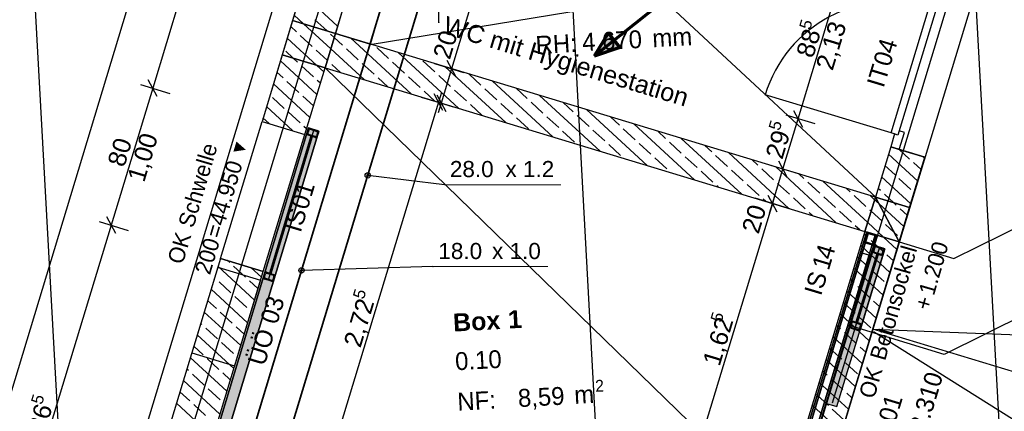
# Model space of a CAD drawing. Extents: x -181 to 1388, y 138 to 979.
# Tile 54 of 82: x 566 to 676, y 630 to 674. Entities that reach past the tile are written whole.
import ezdxf
from ezdxf.lldxf.tags import DXFTag

# ---------------------------------------------------------------- set-up
doc = ezdxf.new("R2010")
doc.units = 0
doc.layers.get('0').update_dxf_attribs({"lineweight": 25})
for name, color, linetype, lineweight, true_color in [('01AFU Allgemein Bemaßung', 7, 'Continuous', 25, 0x848484), ('20 Bodenaufbau - Gefällelinien', 7, 'Continuous', 25, 0x848484), ('20 Dach Stb-Decke', 7, 'Continuous', 25, 0x848484), ('20 Fundament', 7, 'Continuous', 25, 0x848484), ('20 Gitter Laufgänge', 7, 'Continuous', 25, 0x848484), ('20 Gitterwände', 7, 'Continuous', 25, 0x848484), ('20 Gitterwände - Beschriftung', 7, 'Continuous', 25, 0x848484), ('20 Höhen Schwellen', 7, 'Continuous', 25, 0x848484), ('20 Innenwände', 7, 'Continuous', 25, 0x848484), ('20 Innenwände - Sockel', 7, 'Continuous', 25, 0x848484), ('20 Platzbedarf Schieber', 7, 'Continuous', 25, 0x848484), ('20 Räume Innen', 7, 'Continuous', 25, 0x848484), ('20 Schieber', 7, 'Continuous', 25, 0x848484), ('20 Schieber-NR in den Gitterwänden', 7, 'Continuous', 25, 0x848484), ('A-0', 7, 'Continuous', 25, 0x848484), ('S_Betriebswasser', 3, 'Buchstabe-B', 35, 0x00ff00), ('S_Kaltwasser', 3, 'Continuous', 35, 0x00ff00), ('S_Mass', 150, 'Continuous', 25, 0x007fff), ('S_Schmutzwasser', 5, 'Continuous', 70, 0x0000ff)]:
    doc.layers.add(name, color=color, linetype=linetype, lineweight=lineweight, true_color=true_color)
doc.layers.add('02 Raster Gebäude', color=7, linetype='Continuous', lineweight=25)
doc.layers.add('S_Text', color=7, linetype='Continuous', lineweight=25)
doc.styles.get("Standard").update_dxf_attribs({"font": 'arial.ttf'})
tags = doc.linetypes.add('Buchstabe-B', pattern='A,82,-6,["B",Standard,S=3.6,R=0,X=-3.6,Y=-1.8],-2', length=90).pattern_tags.tags
tags[15:16] = [DXFTag(74, 4), DXFTag(75, 0), DXFTag(340, '0'), DXFTag(46, 0.0), DXFTag(50, 0.0), DXFTag(44, 0.0), DXFTag(45, 0.0)]
tags[4:5] = [DXFTag(74, 4), DXFTag(75, 0), DXFTag(340, '0'), DXFTag(46, 0.0), DXFTag(50, 0.0), DXFTag(44, 0.0), DXFTag(45, 0.0)]
tags = doc.linetypes.add('Raster', pattern=[0.2, 0.1, -0.05, 0, -0.05]).pattern_tags.tags
tags[10:11] = [DXFTag(74, 4), DXFTag(75, 0), DXFTag(340, '0'), DXFTag(46, 1.0), DXFTag(50, 0.0), DXFTag(44, 0.0), DXFTag(45, 0.0)]
tags[8:9] = [DXFTag(74, 4), DXFTag(75, 0), DXFTag(340, '0'), DXFTag(46, 1.0), DXFTag(50, 0.0), DXFTag(44, 0.0), DXFTag(45, 0.0)]
tags[6:7] = [DXFTag(74, 4), DXFTag(75, 0), DXFTag(340, '0'), DXFTag(46, 1.0), DXFTag(50, 0.0), DXFTag(44, 0.0), DXFTag(45, 0.0)]
tags[4:5] = [DXFTag(74, 4), DXFTag(75, 0), DXFTag(340, '0'), DXFTag(46, 1.0), DXFTag(50, 0.0), DXFTag(44, 0.0), DXFTag(45, 0.0)]
tags = doc.linetypes.add('Strichlinie', pattern=[0.75, 0.5, -0.25]).pattern_tags.tags
tags[6:7] = [DXFTag(74, 4), DXFTag(75, 0), DXFTag(340, '0'), DXFTag(46, 1.0), DXFTag(50, 0.0), DXFTag(44, 0.0), DXFTag(45, 0.0)]
tags[4:5] = [DXFTag(74, 4), DXFTag(75, 0), DXFTag(340, '0'), DXFTag(46, 1.0), DXFTag(50, 0.0), DXFTag(44, 0.0), DXFTag(45, 0.0)]
tags = doc.linetypes.add('Strichlinie eng', pattern=[0.115, 0.075, -0.04]).pattern_tags.tags
tags[6:7] = [DXFTag(74, 4), DXFTag(75, 0), DXFTag(340, '0'), DXFTag(46, 1.0), DXFTag(50, 0.0), DXFTag(44, 0.0), DXFTag(45, 0.0)]
tags[4:5] = [DXFTag(74, 4), DXFTag(75, 0), DXFTag(340, '0'), DXFTag(46, 1.0), DXFTag(50, 0.0), DXFTag(44, 0.0), DXFTag(45, 0.0)]
tags = doc.linetypes.add('Strichpunktx2', pattern=[2, 1, -0.5, 0, -0.5]).pattern_tags.tags
tags[10:11] = [DXFTag(74, 4), DXFTag(75, 0), DXFTag(340, '0'), DXFTag(46, 1.0), DXFTag(50, 0.0), DXFTag(44, 0.0), DXFTag(45, 0.0)]
tags[8:9] = [DXFTag(74, 4), DXFTag(75, 0), DXFTag(340, '0'), DXFTag(46, 1.0), DXFTag(50, 0.0), DXFTag(44, 0.0), DXFTag(45, 0.0)]
tags[6:7] = [DXFTag(74, 4), DXFTag(75, 0), DXFTag(340, '0'), DXFTag(46, 1.0), DXFTag(50, 0.0), DXFTag(44, 0.0), DXFTag(45, 0.0)]
tags[4:5] = [DXFTag(74, 4), DXFTag(75, 0), DXFTag(340, '0'), DXFTag(46, 1.0), DXFTag(50, 0.0), DXFTag(44, 0.0), DXFTag(45, 0.0)]
tags = doc.linetypes.add('Öffnungslinie Tür Fenster', pattern=[0.115, 0.075, -0.04]).pattern_tags.tags
tags[6:7] = [DXFTag(74, 4), DXFTag(75, 0), DXFTag(340, '0'), DXFTag(46, 1.0), DXFTag(50, 0.0), DXFTag(44, 0.0), DXFTag(45, 0.0)]
tags[4:5] = [DXFTag(74, 4), DXFTag(75, 0), DXFTag(340, '0'), DXFTag(46, 1.0), DXFTag(50, 0.0), DXFTag(44, 0.0), DXFTag(45, 0.0)]

# ---------------------------------------------------------------- blocks, each defined once
blk = doc.blocks.new('Referenz-A07F5V09WF')
at = {"layer": '01AFU Allgemein Bemaßung', "lineweight": -2}
for p, q in [((607.52, 771.7), (553.11, 592.25)), ((605.07, 745.27), (581.2, 666.54)), ((623.64, 698.56), (614.59, 668.72)), ((653.3, 663.13), (658.44, 680.07)), ((612.68, 669.3), (615.94, 668.31)), ((615.09, 667.78), (614.09, 669.65)), ((614.59, 668.72), (613.43, 664.89)), ((579.85, 666.94), (583.11, 665.96)), ((581.7, 665.6), (580.7, 667.47)), ((581.2, 666.54), (576.56, 651.22)), ((613.63, 664.04), (612.63, 665.91)), ((612.93, 665.82), (613.93, 663.95)), ((613.45, 666.06), (613.13, 664.98)), ((613.13, 664.98), (597.29, 612.79)), ((611.21, 665.56), (614.47, 664.57)), ((611.51, 665.47), (614.77, 664.48)), ((613.43, 664.89), (613.1, 663.81)), ((655.22, 662.55), (651.96, 663.53)), ((652.8, 664.06), (653.8, 662.19)), ((651.6, 657.5), (653.3, 663.13)), ((653.51, 656.92), (650.25, 657.9)), ((651.1, 658.43), (652.1, 656.56)), ((650.44, 653.67), (651.6, 657.5)), ((649.94, 654.6), (650.94, 652.73)), ((650.76, 654.74), (650.44, 653.67)), ((650.44, 653.67), (640.99, 622.52)), ((651.78, 653.26), (648.52, 654.25)), ((649.09, 654.08), (652.35, 653.09)), ((650.11, 652.59), (650.44, 653.67)), ((575.21, 651.63), (578.47, 650.64)), ((577.06, 650.29), (576.06, 652.16)), ((576.56, 651.22), (562.84, 605.99))]:
    blk.add_line(p, q, dxfattribs=at)
at = {"layer": '02 Raster Gebäude', "linetype": 'Raster', "lineweight": -2, "ltscale": 56.250004}
for p, q in [((658.77, 938.92), (695.78, 262.8)), ((613.84, 936.46), (650.81, 260.98)), ((553.97, 933.19), (590.89, 258.55)), ((478.81, 276.29), (639.42, 805.98)), ((543.11, 257.29), (703.58, 786.53))]:
    blk.add_line(p, q, dxfattribs=at)
at = {"layer": '20 Bodenaufbau - Gefällelinien', "linetype": 'Öffnungslinie Tür Fenster', "lineweight": -2, "ltscale": 56.250004}
for p, q in [((635.78, 676.33), (605.51, 671.41)), ((639.6, 675.17), (662.08, 654.31)), ((600.48, 668.82), (651.33, 619.38)), ((661.64, 639.6), (696.76, 638.25)), ((691.42, 620.64), (661.72, 639.33))]:
    blk.add_line(p, q, dxfattribs=at)
at = {"layer": '20 Bodenaufbau - Gefällelinien', "lineweight": -2}
blk.add_line((699.92, 627.99), (661.64, 639.6), dxfattribs=at)
at = {"layer": '20 Dach Stb-Decke', "linetype": 'Öffnungslinie Tür Fenster', "lineweight": -2, "ltscale": 56.250004}
blk.add_line((680.59, 702.09), (644.61, 583.42), dxfattribs=at)
at = {"layer": '20 Fundament', "linetype": 'Öffnungslinie Tür Fenster', "lineweight": -2, "ltscale": 56.250004}
blk.add_line((621.27, 763.35), (567.89, 587.3), dxfattribs=at)
at = {"layer": '20 Gitter Laufgänge', "linetype": 'Strichlinie', "lineweight": -2, "ltscale": 56.250004}
for p, q in [((670.72, 647.51), (702.5, 663.22)), ((702.18, 652.89), (669.62, 636.8)), ((659.06, 640.01), (662.12, 650.12)), ((662.12, 650.12), (664.61, 649.37)), ((664.61, 649.37), (670.72, 647.51)), ((669.62, 636.8), (659.06, 640.01))]:
    blk.add_line(p, q, dxfattribs=at)
at = {"layer": '20 Gitterwände', "linetype": 'Strichlinie eng', "lineweight": -2, "ltscale": 56.250004}
for p, q in [((657.04, 637.5), (660.91, 650.28)), ((661.16, 650.42), (657.23, 637.45)), ((661.93, 650.18), (657.99, 637.21)), ((660.91, 650.28), (660.97, 650.47)), ((660.97, 650.37), (660.91, 650.28)), ((660.99, 650.46), (660.97, 650.47)), ((661.06, 650.42), (660.97, 650.37)), ((661.06, 650.44), (660.99, 650.46)), ((661.12, 650.42), (661.06, 650.44)), ((661.16, 650.42), (661.06, 650.42)), ((661.93, 650.18), (661.16, 650.42)), ((662.01, 650.13), (661.93, 650.18)), ((662.06, 649.94), (658.18, 637.16)), ((662.02, 650.15), (661.96, 650.16)), ((662.06, 650.04), (662.01, 650.13)), ((662.09, 650.12), (662.02, 650.15)), ((662.06, 649.94), (662.11, 650.12)), ((662.06, 649.94), (662.06, 650.04)), ((662.11, 650.12), (662.09, 650.12)), ((654.19, 628.1), (657.04, 637.5)), ((657.23, 637.45), (654.38, 628.04)), ((657.99, 637.21), (655.14, 627.81)), ((658.18, 637.16), (655.33, 627.75))]:
    blk.add_line(p, q, dxfattribs=at)
at = {"layer": '20 Gitterwände', "lineweight": -2}
for p, q in [((660.68, 649.52), (660.91, 650.28)), ((660.77, 649.49), (661.01, 650.25)), ((660.91, 650.28), (660.97, 650.37)), ((660.97, 650.37), (661.06, 650.42)), ((661.01, 650.25), (661.03, 650.3)), ((661.03, 650.3), (661.08, 650.32)), ((661.06, 650.42), (661.16, 650.42)), ((661.08, 650.32), (661.13, 650.32)), ((661.13, 650.32), (661.9, 650.09)), ((661.16, 650.42), (661.93, 650.18)), ((661.39, 650.35), (661.31, 650.27)), ((661.92, 650.19), (661.84, 650.1)), ((661.93, 650.18), (662.01, 650.13)), ((657.04, 637.5), (660.65, 649.41)), ((657.23, 637.45), (660.81, 649.27)), ((658.18, 637.16), (661.8, 649.07)), ((660.62, 649.33), (660.27, 648.18)), ((661.77, 648.98), (660.62, 649.33)), ((660.67, 649.41), (660.65, 649.41)), ((660.68, 649.4), (660.67, 649.41)), ((660.68, 649.41), (660.68, 649.52)), ((660.68, 649.41), (660.72, 649.32)), ((660.86, 649.78), (660.71, 649.61)), ((660.72, 649.32), (660.81, 649.27)), ((660.77, 649.44), (660.77, 649.49)), ((660.77, 649.44), (660.8, 649.39)), ((660.8, 649.39), (660.84, 649.36)), ((660.81, 649.27), (661.58, 649.04)), ((660.84, 649.36), (661.61, 649.13)), ((661.09, 649.29), (661.02, 649.21)), ((661.61, 649.13), (661.66, 649.13)), ((661.66, 649.13), (661.7, 649.15)), ((661.68, 649.03), (661.77, 649.08)), ((661.7, 649.15), (661.73, 649.2)), ((661.73, 649.2), (661.96, 649.96)), ((661.77, 649.07), (661.76, 649.08)), ((661.77, 649.08), (661.83, 649.17)), ((661.8, 649.07), (661.77, 649.07)), ((661.83, 649.17), (662.06, 649.94)), ((661.9, 650.09), (661.94, 650.06)), ((661.94, 650.06), (661.97, 650.02)), ((661.96, 649.96), (661.97, 650.02)), ((662.01, 650.13), (662.06, 650.04)), ((662.06, 649.94), (662.06, 650.04)), ((660.27, 648.18), (651.93, 620.66)), ((652.12, 620.6), (660.46, 648.12)), ((660.46, 648.12), (652.12, 620.6)), ((657.99, 637.21), (661.58, 649.04)), ((660.27, 648.18), (661.42, 647.83)), ((660.46, 648.12), (660.27, 648.18)), ((661.23, 647.89), (660.46, 648.12)), ((661.42, 647.83), (661.77, 648.98)), ((661.58, 649.04), (661.68, 649.03)), ((661.23, 647.89), (652.89, 620.37)), ((652.89, 620.37), (661.23, 647.89)), ((653.08, 620.31), (661.42, 647.83)), ((661.42, 647.83), (661.23, 647.89)), ((651.58, 619.51), (657.04, 637.5)), ((651.77, 619.45), (657.23, 637.45)), ((652.54, 619.22), (657.99, 637.21)), ((652.73, 619.16), (658.18, 637.16))]:
    blk.add_line(p, q, dxfattribs=at)
at = {"layer": '20 Innenwände', "lineweight": -2}
for p, q in [((617.28, 741.57), (593.41, 662.83)), ((610.4, 702.57), (601.61, 672.65)), ((601.61, 672.65), (610.66, 702.5)), ((605.53, 671.46), (614.32, 701.38)), ((601.86, 673.49), (597.78, 677.25)), ((663.7, 661.54), (667.96, 675.61)), ((598.06, 673.73), (597, 674.7)), ((668.73, 675.38), (664.46, 661.31)), ((596.82, 674.1), (595.66, 670.28)), ((597.25, 672.84), (596.62, 673.43)), ((601.09, 670.94), (598.06, 673.73)), ((600.64, 672.98), (599.32, 674.2)), ((599.01, 671.21), (597.69, 672.43)), ((601.47, 672.21), (601.08, 672.57)), ((602.41, 671.35), (601.47, 672.21)), ((661.94, 654.36), (601.61, 672.65)), ((601.61, 672.65), (605.53, 671.46)), ((599.54, 669.1), (596.23, 672.15)), ((610.09, 665.9), (603.33, 672.13)), ((607.56, 669.86), (606.24, 671.08)), ((596.9, 669.9), (596.06, 670.67)), ((600.7, 669.66), (599.46, 670.81)), ((604.81, 667.5), (601.09, 670.94)), ((604.17, 669.72), (602.85, 670.94)), ((615.36, 664.3), (608.61, 670.53)), ((599.54, 665.83), (595.46, 669.6)), ((597.39, 669.45), (596.9, 669.9)), ((599.15, 667.82), (597.83, 669.04)), ((600.31, 668.38), (599.54, 669.1)), ((600.78, 669.59), (600.7, 669.66)), ((602.17, 668.3), (601.22, 669.18)), ((605.93, 668.1), (604.61, 669.32)), ((609.33, 668.24), (608, 669.46)), ((612.72, 668.37), (611.39, 669.59)), ((620.64, 662.7), (613.88, 668.93)), ((595.76, 667.69), (595.07, 668.32)), ((598.19, 661.38), (600.45, 668.83)), ((600.45, 668.83), (660.78, 650.53)), ((611.09, 666.61), (609.77, 667.83)), ((614.48, 666.75), (613.16, 667.97)), ((617.87, 666.88), (616.55, 668.1)), ((598.77, 663.28), (594.68, 667.05)), ((597.53, 666.06), (596.2, 667.28)), ((599.93, 667.11), (599.59, 667.42)), ((607.45, 666.7), (606.38, 667.69)), ((625.91, 661.1), (619.16, 667.33)), ((599.15, 664.56), (597.97, 665.65)), ((612.72, 665.1), (611.53, 666.2)), ((616.25, 665.12), (614.92, 666.34)), ((619.64, 665.26), (618.31, 666.48)), ((623.03, 665.39), (621.79, 666.53)), ((631.19, 659.51), (624.43, 665.73)), ((663.7, 661.54), (649.63, 665.81)), ((596.84, 661.79), (593.91, 664.5)), ((595.9, 664.29), (594.58, 665.51)), ((618, 663.5), (616.69, 664.71)), ((621.4, 663.63), (620.08, 664.85)), ((624.79, 663.77), (623.47, 664.99)), ((628.18, 663.9), (627.07, 664.93)), ((597.66, 662.67), (596.34, 663.89)), ((629.95, 662.28), (628.63, 663.5)), ((636.46, 657.91), (629.71, 664.13)), ((593.41, 662.83), (598.19, 661.38)), ((594.2, 662.59), (593.52, 663.22)), ((623.17, 662), (621.84, 663.22)), ((626.56, 662.14), (625.23, 663.36)), ((633.34, 662.41), (632.34, 663.33)), ((641.74, 656.31), (634.98, 662.53)), ((598.38, 662.01), (598.1, 662.26)), ((628.32, 660.51), (627, 661.73)), ((631.71, 660.65), (630.39, 661.87)), ((635.1, 660.79), (633.78, 662.01)), ((638.5, 660.93), (637.62, 661.73)), ((664.08, 661.43), (663.65, 659.99)), ((664.46, 661.31), (663.7, 661.54)), ((664.46, 661.31), (664.08, 661.43)), ((664.61, 661.79), (664.46, 661.31)), ((664.6, 659.7), (665.18, 661.61)), ((665.18, 661.61), (664.61, 661.79)), ((633.48, 659.02), (632.15, 660.24)), ((636.87, 659.16), (635.55, 660.38)), ((640.26, 659.3), (638.94, 660.52)), ((647.01, 654.71), (640.26, 660.93)), ((643.65, 659.44), (642.89, 660.14)), ((645.42, 657.81), (644.09, 659.03)), ((652.29, 653.11), (645.53, 659.34)), ((663.65, 659.99), (661.94, 654.36)), ((666.67, 656.17), (663.4, 659.18)), ((663.65, 659.99), (664.6, 659.7)), ((663.65, 659.99), (664.6, 659.7)), ((664.6, 659.7), (667.47, 658.83)), ((665.76, 658.63), (664.61, 659.7)), ((638.63, 657.53), (637.31, 658.75)), ((642.03, 657.67), (640.7, 658.89)), ((648.81, 657.95), (648.17, 658.54)), ((664.14, 656.87), (663.01, 657.91)), ((664.61, 649.37), (667.47, 658.83)), ((667.05, 657.45), (666.21, 658.23)), ((667.44, 658.72), (667.25, 658.9)), ((639.1, 657.11), (639.07, 657.13)), ((643.79, 656.04), (642.47, 657.26)), ((647.18, 656.18), (645.86, 657.4)), ((650.57, 656.32), (649.25, 657.54)), ((657.56, 651.51), (650.81, 657.74)), ((653.96, 656.46), (653.44, 656.94)), ((648.95, 654.56), (647.62, 655.78)), ((652.34, 654.69), (651.01, 655.91)), ((655.73, 654.83), (654.4, 656.05)), ((661.08, 651.53), (656.08, 656.14)), ((665.89, 653.62), (662.63, 656.63)), ((665.9, 655.24), (664.58, 656.46)), ((644.37, 655.51), (644.23, 655.64)), ((659.12, 654.97), (658.72, 655.34)), ((662.51, 655.11), (662.24, 655.35)), ((663.99, 653.74), (662.95, 654.7)), ((649.65, 653.91), (649.39, 654.15)), ((654.1, 653.07), (652.78, 654.29)), ((657.49, 653.2), (656.17, 654.42)), ((660.88, 653.34), (659.56, 654.56)), ((661.85, 654.08), (661.36, 654.54)), ((662.32, 653.65), (661.85, 654.08)), ((665.12, 651.07), (662.32, 653.65)), ((664.27, 653.48), (663.99, 653.74)), ((654.92, 652.31), (654.54, 652.66)), ((659.26, 651.58), (657.93, 652.8)), ((661.47, 652.8), (661.32, 652.93)), ((662.65, 651.71), (661.47, 652.8)), ((665.51, 652.34), (664.72, 653.07)), ((662.84, 649.91), (661.08, 651.53)), ((664.04, 650.43), (663.09, 651.31)), ((660.2, 650.71), (659.7, 651.17)), ((664.61, 649.37), (660.78, 650.53)), ((664.41, 650.09), (664.04, 650.43)), ((588.76, 647.52), (575.05, 602.29)), ((588.76, 647.52), (593.55, 646.07)), ((589.8, 647.06), (589.57, 647.28)), ((579.83, 600.84), (593.55, 646.07)), ((588.46, 646.53), (585.56, 636.96)), ((588.46, 646.53), (593.25, 645.08)), ((592.58, 642.87), (588.49, 646.64)), ((591.57, 645.44), (590.24, 646.66)), ((593.35, 645.42), (592.21, 646.48)), ((588.18, 645.3), (588.11, 645.36)), ((589.94, 643.67), (588.62, 644.89)), ((593.25, 645.08), (590.34, 635.51)), ((592.96, 644.15), (592.01, 645.03)), ((591.8, 640.32), (587.72, 644.09)), ((588.31, 641.91), (587.33, 642.81)), ((591.71, 642.04), (590.38, 643.26)), ((591.03, 637.77), (586.95, 641.53)), ((590.08, 640.28), (588.75, 641.5)), ((592.19, 641.6), (592.15, 641.64)), ((586.69, 640.14), (586.56, 640.26)), ((588.45, 638.52), (587.13, 639.74)), ((591.42, 639.04), (590.52, 639.87)), ((590.26, 635.22), (586.17, 638.98)), ((590.22, 636.89), (588.89, 638.11)), ((586.82, 636.75), (585.79, 637.71)), ((589.48, 632.67), (585.4, 636.43)), ((585.56, 636.96), (590.34, 635.51)), ((588.59, 635.12), (587.27, 636.34)), ((585.2, 634.99), (585.01, 635.16)), ((588.71, 630.12), (584.63, 633.88)), ((586.96, 633.36), (585.64, 634.58)), ((589.87, 633.94), (589.03, 634.72)), ((585.33, 631.6), (584.24, 632.6)), ((588.73, 631.73), (587.4, 632.95)), ((587.94, 627.56), (583.85, 631.33)), ((587.1, 629.97), (585.78, 631.19))]:
    blk.add_line(p, q, dxfattribs=at)
at = {"layer": '20 Innenwände', "linetype": 'Strichlinie eng', "lineweight": -2, "ltscale": 109.375}
for p, q in [((588.76, 647.52), (593.41, 662.83)), ((593.41, 662.83), (598.19, 661.38)), ((593.55, 646.07), (598.19, 661.38)), ((588.76, 647.52), (593.55, 646.07))]:
    blk.add_line(p, q, dxfattribs=at)
at = {"layer": '20 Innenwände', "lineweight": -2}
blk.add_ellipse((663.7, 661.54), major_axis=(4.27, 14.07), ratio=1, start_param=0, end_param=1.570796, dxfattribs=at)
at = {"layer": '20 Innenwände - Sockel', "lineweight": -2}
for p, q in [((660.78, 650.53), (651.33, 619.38)), ((661.02, 649.95), (660.69, 650.25)), ((664.61, 649.37), (660.78, 650.53)), ((655.16, 618.22), (664.61, 649.37)), ((662.79, 648.32), (661.46, 649.54)), ((664.35, 648.52), (662.84, 649.91)), ((663.57, 645.96), (660.31, 648.98)), ((661.16, 646.56), (659.92, 647.7)), ((663.96, 647.24), (663.23, 647.92)), ((662.8, 643.41), (659.53, 646.43)), ((662.92, 644.93), (661.6, 646.15)), ((659.53, 644.79), (659.15, 645.15)), ((662.03, 640.86), (658.76, 643.87)), ((661.3, 643.17), (659.97, 644.39)), ((659.67, 641.4), (658.37, 642.6)), ((662.41, 642.14), (661.74, 642.76)), ((661.25, 638.31), (657.99, 641.32)), ((661.43, 639.78), (660.11, 641)), ((658.04, 639.64), (657.6, 640.05)), ((659.81, 638.01), (658.48, 639.23)), ((660.48, 635.76), (657.21, 638.77)), ((658.18, 636.25), (656.86, 637.47)), ((660.87, 637.03), (660.25, 637.6)), ((659.7, 633.21), (656.44, 636.22)), ((656.55, 634.48), (656.05, 634.94)), ((659.94, 634.62), (658.62, 635.84)), ((658.93, 630.66), (655.66, 633.67)), ((658.32, 632.86), (656.99, 634.08)), ((656.69, 631.09), (655.37, 632.31)), ((659.32, 631.93), (658.76, 632.45)), ((658.16, 628.11), (654.89, 631.12)), ((658.45, 629.46), (657.13, 630.68))]:
    blk.add_line(p, q, dxfattribs=at)
at = {"layer": '20 Platzbedarf Schieber', "linetype": 'Strichlinie eng', "lineweight": -2, "ltscale": 56.250004}
for p, q in [((588.65, 629.18), (598.62, 662.11)), ((599.77, 661.76), (589.8, 628.84)), ((598.62, 662.11), (599.77, 661.76)), ((661.84, 648.96), (656.49, 631.32)), ((657.64, 630.97), (662.99, 648.61)), ((662.99, 648.61), (661.84, 648.96)), ((656.49, 631.32), (657.64, 630.97))]:
    blk.add_line(p, q, dxfattribs=at)
at = {"layer": '20 Platzbedarf Schieber', "lineweight": -2}
for points in [[(598.62, 657.97), (589.8, 632.98), (598.62, 662.11)], [(598.62, 657.97), (598.62, 662.11), (599.77, 661.76)], [(589.8, 628.84), (589.8, 632.98), (598.62, 657.97)], [(661.84, 644.82), (657.64, 635.1), (661.84, 648.96)], [(661.84, 644.82), (661.84, 648.96), (662.99, 648.61)], [(657.64, 630.97), (657.64, 635.1), (661.84, 644.82)], [(657.64, 630.97), (656.49, 631.32), (657.64, 635.1)], [(589.8, 628.84), (588.65, 629.18), (589.8, 632.98)]]:
    blk.add_solid(points, dxfattribs=at)
at = {"layer": '20 Schieber', "lineweight": -2}
for p, q in [((598.62, 662.11), (593.52, 645.26)), ((598.87, 661.2), (594.23, 645.88)), ((599.77, 661.76), (594.67, 644.91)), ((598.44, 661.53), (598.56, 661.92)), ((598.54, 661.5), (598.66, 661.89)), ((599.34, 661.05), (598.58, 661.28)), ((599.37, 661.15), (598.61, 661.38)), ((598.62, 662.11), (599.77, 661.76)), ((598.78, 661.95), (599.55, 661.72)), ((598.81, 662.05), (599.58, 661.82)), ((599.06, 661.14), (598.87, 661.2)), ((599.61, 661.6), (599.5, 661.21)), ((599.71, 661.57), (599.59, 661.19)), ((594.42, 645.83), (599.06, 661.14)), ((598.63, 659.73), (598.32, 659.4)), ((598.3, 658.64), (597.99, 658.3)), ((597.63, 656.44), (597.32, 656.1)), ((597.3, 655.34), (596.99, 655)), ((596.64, 653.15), (596.32, 652.81)), ((596.3, 652.05), (595.99, 651.71)), ((595.64, 649.85), (595.33, 649.51)), ((595.31, 648.75), (594.99, 648.41)), ((661.84, 648.96), (659.08, 639.87)), ((662.99, 648.61), (660.23, 639.52)), ((661.78, 648.77), (661.67, 648.38)), ((661.88, 648.74), (661.76, 648.36)), ((661.8, 648.13), (662.56, 647.9)), ((661.83, 648.23), (662.59, 648)), ((662.99, 648.61), (661.84, 648.96)), ((662.77, 648.57), (662, 648.8)), ((662.8, 648.67), (662.03, 648.9)), ((662.72, 648.07), (662.83, 648.45)), ((662.81, 648.04), (662.93, 648.42)), ((593.58, 645.45), (593.69, 645.84)), ((593.67, 645.43), (593.79, 645.81)), ((593.91, 645.87), (594.68, 645.64)), ((593.94, 645.97), (594.71, 645.74)), ((594.23, 645.88), (594.42, 645.83)), ((594.64, 646.56), (594.33, 646.22)), ((594.67, 644.91), (593.52, 645.26)), ((594.47, 644.97), (593.71, 645.2)), ((594.5, 645.07), (593.74, 645.3)), ((594.74, 645.52), (594.63, 645.14)), ((594.84, 645.49), (594.72, 645.11)), ((659.23, 640.35), (659.11, 639.96)), ((659.32, 640.32), (659.21, 639.93)), ((660.21, 640.15), (659.45, 640.38)), ((660.24, 640.25), (659.48, 640.48)), ((659.08, 639.87), (660.23, 639.52)), ((659.24, 639.71), (660.01, 639.48)), ((659.27, 639.81), (660.04, 639.58)), ((660.16, 639.64), (660.28, 640.03)), ((660.26, 639.61), (660.38, 640))]:
    blk.add_line(p, q, dxfattribs=at)
at = {"layer": '20 Schieber', "linetype": 'Strichpunktx2', "lineweight": -2, "ltscale": 56.250004}
for p, q in [((599.19, 661.93), (594.09, 645.09)), ((599.08, 661.55), (594.21, 645.47)), ((662.41, 648.78), (657.12, 631.34)), ((662.3, 648.4), (659.77, 640.08))]:
    blk.add_line(p, q, dxfattribs=at)
at = {"layer": '20 Schieber', "linetype": 'ByBlock', "lineweight": -2, "ltscale": 56.250004}
for p, q in [((599.61, 661.6), (599.61, 661.6)), ((599.71, 661.57), (599.71, 661.57)), ((661.78, 648.77), (661.78, 648.77)), ((661.88, 648.74), (661.88, 648.74)), ((594.74, 645.52), (594.74, 645.52)), ((594.84, 645.49), (594.84, 645.49)), ((659.23, 640.35), (659.23, 640.35)), ((659.32, 640.32), (659.32, 640.32))]:
    blk.add_line(p, q, dxfattribs=at)
at = {"layer": '20 Schieber', "linetype": 'Strichlinie eng', "lineweight": -2, "ltscale": 56.250004}
for p, q in [((662.09, 648.05), (659.76, 640.39)), ((659.96, 640.33), (662.28, 647.99)), ((662.28, 647.99), (662.09, 648.05)), ((659.76, 640.39), (659.96, 640.33))]:
    blk.add_line(p, q, dxfattribs=at)
at = {"layer": '20 Schieber', "lineweight": -2}
for centre, major_axis in [((598.64, 661.48), (-0.191, 0.058)), ((598.64, 661.48), (-0.0957, 0.029)), ((598.75, 661.86), (0.058, 0.191)), ((598.75, 661.86), (0.029, 0.0957)), ((599.4, 661.24), (-0.058, -0.191)), ((599.4, 661.24), (-0.029, -0.0957)), ((599.52, 661.63), (0.0957, -0.029)), ((599.52, 661.63), (0.191, -0.058)), ((661.86, 648.33), (-0.191, 0.058)), ((661.86, 648.33), (-0.0957, 0.029)), ((661.97, 648.71), (0.058, 0.191)), ((661.97, 648.71), (0.029, 0.0957)), ((662.62, 648.09), (-0.058, -0.191)), ((662.62, 648.09), (-0.029, -0.0957)), ((662.74, 648.48), (0.0957, -0.029)), ((662.74, 648.48), (0.191, -0.058)), ((593.88, 645.78), (0.058, 0.191)), ((593.88, 645.78), (0.029, 0.0957)), ((593.77, 645.4), (-0.191, 0.058)), ((593.77, 645.4), (-0.0957, 0.029)), ((594.53, 645.16), (-0.058, -0.191)), ((594.53, 645.16), (-0.029, -0.0957)), ((594.65, 645.55), (0.0957, -0.029)), ((594.65, 645.55), (0.191, -0.058)), ((659.42, 640.29), (0.058, 0.191)), ((659.42, 640.29), (0.029, 0.0957)), ((659.3, 639.91), (-0.191, 0.058)), ((659.3, 639.91), (-0.0957, 0.029)), ((660.07, 639.67), (-0.058, -0.191)), ((660.07, 639.67), (-0.029, -0.0957)), ((660.18, 640.06), (0.0957, -0.029)), ((660.18, 640.06), (0.191, -0.058))]:
    blk.add_ellipse(centre, major_axis=major_axis, ratio=1, start_param=0, end_param=1.570796, dxfattribs=at)
at = {"layer": 'A-0', "linetype": 'Continuous', "lineweight": -2, "ltscale": 312.5}
for p, q in [((605.87, 703.95), (596.82, 674.1)), ((601.61, 672.65), (610.66, 702.5)), ((596.82, 674.1), (595.66, 670.28)), ((596.82, 674.1), (601.61, 672.65)), ((601.61, 672.65), (596.82, 674.1)), ((600.45, 668.83), (601.61, 672.65)), ((601.61, 672.65), (600.45, 668.83)), ((661.94, 654.36), (601.61, 672.65)), ((595.66, 670.28), (593.41, 662.83)), ((600.45, 668.83), (595.66, 670.28)), ((595.66, 670.28), (600.45, 668.83)), ((598.19, 661.38), (600.45, 668.83)), ((600.45, 668.83), (660.78, 650.53)), ((593.41, 662.83), (598.19, 661.38)), ((598.62, 662.11), (588.65, 629.18)), ((589.8, 628.84), (599.77, 661.76)), ((598.87, 661.2), (594.23, 645.88)), ((599.77, 661.76), (598.62, 662.11)), ((599.06, 661.14), (598.87, 661.2)), ((594.42, 645.83), (599.06, 661.14)), ((663.65, 659.99), (661.94, 654.36)), ((667.47, 658.83), (663.65, 659.99)), ((665.77, 653.2), (667.47, 658.83)), ((661.94, 654.36), (660.78, 650.53)), ((660.78, 650.53), (661.94, 654.36)), ((664.61, 649.37), (661.94, 654.36)), ((665.77, 653.2), (661.94, 654.36)), ((661.94, 654.36), (664.61, 649.37)), ((661.94, 654.36), (665.77, 653.2)), ((664.61, 649.37), (665.77, 653.2)), ((660.78, 650.53), (651.33, 619.38)), ((660.91, 650.28), (660.68, 649.52)), ((660.77, 649.49), (661.01, 650.25)), ((660.78, 650.53), (664.61, 649.37)), ((664.61, 649.37), (660.78, 650.53)), ((660.97, 650.37), (660.91, 650.28)), ((661.06, 650.42), (660.97, 650.37)), ((661.01, 650.25), (661.03, 650.3)), ((661.03, 650.3), (661.08, 650.32)), ((661.16, 650.42), (661.06, 650.42)), ((661.08, 650.32), (661.13, 650.32)), ((661.13, 650.32), (661.9, 650.09)), ((661.93, 650.18), (661.16, 650.42)), ((662.01, 650.13), (661.93, 650.18)), ((655.16, 618.22), (664.61, 649.37)), ((660.68, 649.52), (660.68, 649.41)), ((660.68, 649.41), (660.72, 649.32)), ((660.72, 649.32), (660.81, 649.27)), ((660.77, 649.44), (660.77, 649.49)), ((660.8, 649.39), (660.77, 649.44)), ((660.84, 649.36), (660.8, 649.39)), ((660.81, 649.27), (661.58, 649.04)), ((661.61, 649.13), (660.84, 649.36)), ((661.66, 649.13), (661.61, 649.13)), ((661.7, 649.15), (661.66, 649.13)), ((661.68, 649.03), (661.77, 649.08)), ((661.73, 649.2), (661.7, 649.15)), ((661.96, 649.96), (661.73, 649.2)), ((661.77, 649.08), (661.83, 649.17)), ((661.83, 649.17), (662.06, 649.94)), ((661.9, 650.09), (661.94, 650.06)), ((661.94, 650.06), (661.97, 650.02)), ((661.97, 650.02), (661.96, 649.96)), ((662.06, 650.04), (662.01, 650.13)), ((662.06, 649.94), (662.06, 650.04)), ((661.84, 648.96), (656.49, 631.32)), ((657.64, 630.97), (662.99, 648.61)), ((661.58, 649.04), (661.68, 649.03)), ((662.99, 648.61), (661.84, 648.96)), ((588.76, 647.52), (575.05, 602.29)), ((593.55, 646.07), (588.76, 647.52)), ((579.83, 600.84), (593.55, 646.07)), ((594.23, 645.88), (594.42, 645.83)), ((656.49, 631.32), (657.64, 630.97))]:
    blk.add_line(p, q, dxfattribs=at)
at = {"layer": '01AFU Allgemein Bemaßung', "linetype": 'ByBlock', "lineweight": -2, "ltscale": 40.625, "attachment_point": 1}
for s, insert, char_height, rotation in [('{\\fArial;5}', (653.39, 673.38), 1.32, 73.1324), ('{\\fArial;2,13}', (655.24, 669), 2, 73.1324), ('{\\fArial;20}', (612.47, 670.22), 2, 73.1224), ('{\\fArial;88}', (653.05, 670.39), 2, 73.1324), ('{\\fArial;5}', (649.97, 662.1), 1.32, 73.1324), ('{\\fArial;1,00}', (578.32, 656.51), 2, 73.1324), ('{\\fArial;29}', (649.62, 659.07), 2, 73.1324), ('{\\fArial;80}', (576.1, 658.2), 2, 73.1324), ('{\\fArial;20}', (646.97, 650.74), 2, 73.1324), ('{\\fArial;5}', (603.52, 643.26), 1.32, 73.1224), ('{\\fArial;2,72}', (602.49, 638.02), 2, 73.1224), ('{\\fArial;5}', (643.48, 640.68), 1.32, 73.1324), ('{\\fArial;1,62}', (642.61, 635.95), 2, 73.1324), ('{\\fArial;5}', (567.56, 631.49), 1.32, 73.1324), ('{\\fArial;2,36}', (566.53, 626.25), 2, 73.1324)]:
    blk.add_mtext(s, dxfattribs=dict(at, insert=insert, char_height=char_height, rotation=rotation))
at = {"layer": '20 Gitterwände - Beschriftung', "lineweight": -2, "char_height": 2, "attachment_point": 1, "rotation": 73.127}
for s, insert in [('{\\fCentury Gothic;3.310}', (665.68, 628.61)), ('{\\fCentury Gothic;01}', (662.24, 629.66))]:
    blk.add_mtext(s, dxfattribs=dict(at, insert=insert))
at = {"layer": '20 Höhen Schwellen', "lineweight": -2, "attachment_point": 1}
for s, insert, char_height, rotation in [('{\\fCentury Gothic;Schwelle}', (584.01, 651.34), 1.8, 73.5614), ('{\\fCentury Gothic;▼}', (589.86, 659.14), 1.5, 73.5614), ('{\\fCentury Gothic;44.950}', (587.46, 651.56), 1.8, 73.5614), ('{\\fCentury Gothic;OK}', (582.81, 647.27), 1.8, 73.5614), ('{\\fCentury Gothic;=}', (587.05, 650.17), 1.8, 73.5614), ('{\\fCentury Gothic;200}', (585.86, 646.11), 1.8, 73.5614), ('{\\fCentury Gothic;Betonsockel}', (661.29, 636.5), 1.8, 73.9991), ('{\\fCentury Gothic;1.200}', (666.75, 643.78), 1.8, 73.9991), ('{\\fCentury Gothic;+}', (666.27, 642.11), 1.8, 73.9991), ('{\\fCentury Gothic;OK}', (660.07, 632.24), 1.8, 73.9991)]:
    blk.add_mtext(s, dxfattribs=dict(at, insert=insert, char_height=char_height, rotation=rotation))
at = {"layer": '20 Innenwände', "linetype": 'Continuous', "lineweight": -2, "ltscale": 56.250004, "char_height": 2, "attachment_point": 1, "rotation": 73.1324}
for s, insert in [('{\\fCentury Gothic;04}', (661.66, 669.43)), ('{\\fCentury Gothic;IT}', (660.94, 667.08)), ('{\\fCentury Gothic;01}', (596.57, 653.44)), ('{\\fCentury Gothic;IS}', (595.8, 650.9)), ('{\\fCentury Gothic;03}', (593.18, 640.63)), ('{\\fCentury Gothic;ÜÖ}', (591.77, 635.99))]:
    blk.add_mtext(s, dxfattribs=dict(at, insert=insert))
at = {"layer": '20 Räume Innen', "linetype": 'Continuous', "lineweight": -2, "ltscale": 40.625, "attachment_point": 1, "rotation": 3.1332}
for s, insert, char_height in [('{\\fCentury Gothic;RH:}', (623.92, 672.36), 2), ('{\\fCentury Gothic;4.670}', (629.12, 672.68), 2), ('{\\fCentury Gothic;mm}', (636.96, 673.11), 2), ('{\\fArial|b1|i0;Box}', (614.7, 641.34), 2), ('{\\fArial|b1|i0;1}', (620.84, 641.68), 2), ('{\\fCentury Gothic;0.10}', (614.93, 637.01), 2), ('{\\fCentury Gothic;2}', (630.6, 633.92), 1.32), ('{\\fCentury Gothic;NF:}', (615.18, 632.5), 2), ('{\\fCentury Gothic;8,59}', (621.95, 632.9), 2), ('{\\fCentury Gothic;m}', (628.23, 633.25), 2)]:
    blk.add_mtext(s, dxfattribs=dict(at, insert=insert, char_height=char_height))
at = {"layer": '20 Schieber-NR in den Gitterwänden', "lineweight": -2, "char_height": 2, "attachment_point": 1, "rotation": 73.1813}
for s, insert in [('{\\fCentury Gothic;4}', (655.17, 647.85)), ('{\\fCentury Gothic;1}', (654.81, 646.67)), ('{\\fCentury Gothic;IS}', (653.95, 643.83))]:
    blk.add_mtext(s, dxfattribs=dict(at, insert=insert))

msp = doc.modelspace()

# ---------------------------------------------------------------- linework, layer by layer
at = {"layer": 'S_Betriebswasser', "ltscale": 0.35}
msp.add_line((582.26, 581.09), (611.66, 678.03), dxfattribs=at)
at = {"layer": 'S_Kaltwasser'}
msp.add_line((606.66, 675.33), (579.07, 584.37), dxfattribs=at)
at = {"layer": 'S_Mass'}
for p, q in [((613.8, 655.76), (605.22, 656.8)), ((612.51, 646.6), (597.82, 646.18))]:
    msp.add_line(p, q, dxfattribs=at)
at = {"layer": 'S_Mass', "lineweight": 18}
for p, q in [((613.8, 655.76), (626.81, 655.76)), ((612.51, 646.6), (625.33, 646.6))]:
    msp.add_line(p, q, dxfattribs=at)
at = {"layer": 'S_Mass'}
for centre, radius in [((605.22, 656.8), 0.3), ((605.22, 656.8), 0.1), ((613.8, 655.76), 0.01), ((597.82, 646.18), 0.3), ((597.82, 646.18), 0.1), ((612.51, 646.6), 0.01)]:
    msp.add_circle(centre, radius, dxfattribs=at)
at = {"layer": 'S_Schmutzwasser'}
for p, q in [((637.96, 676.06), (630.54, 670.12)), ((632.1, 672.69), (630.54, 670.12)), ((632.1, 672.69), (633.39, 671.09)), ((633.39, 671.09), (630.54, 670.12))]:
    msp.add_line(p, q, dxfattribs=at)
msp.add_solid([(633.39, 671.09), (630.54, 670.12), (632.1, 672.69)], dxfattribs=at)
at = {"layer": 'S_Text'}
msp.add_line((613.16, 673.87), (613.16, 679.23), dxfattribs=at)
msp.add_circle((613.16, 673.87), 0.01, dxfattribs=at)

# ---------------------------------------------------------------- block references
at = {"color": 8, "lineweight": 25, "ltscale": 1250, "true_color": 0x808080}
msp.add_blockref('Referenz-A07F5V09WF', (0, 0), dxfattribs=at)

# ---------------------------------------------------------------- texts
at = {"layer": 'S_Mass', "char_height": 1.8, "attachment_point": 1}
for s, insert in [('{\\fArial;28.0}', (614.4, 658.41)), ('{\\fArial;x 1.2}', (620.61, 658.41)), ('{\\fArial;18.0}', (613.11, 649.25)), ('{\\fArial;x 1.0}', (619.11, 649.25))]:
    msp.add_mtext(s, dxfattribs=dict(at, insert=insert))
at = {"layer": 'S_Text', "insert": (614.08, 674.63), "char_height": 2, "attachment_point": 1, "rotation": 343.14}
msp.add_mtext('{\\fArial;WC mit Hygienestation}', dxfattribs=at)

doc.saveas('drawing.dxf')
